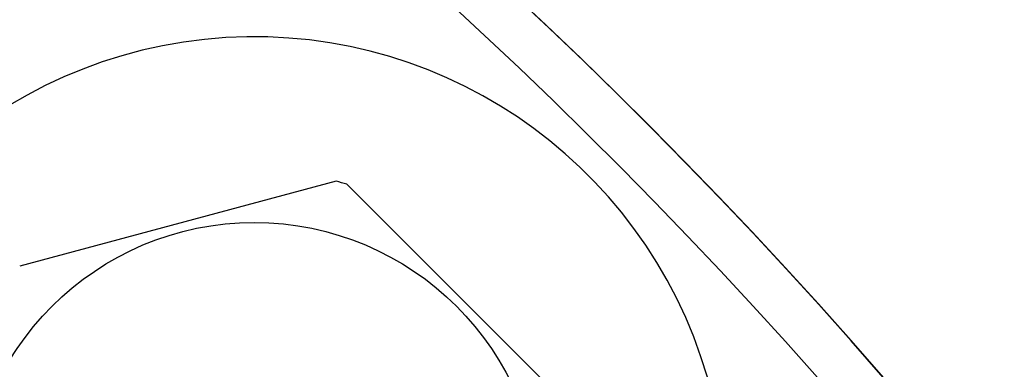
# Model space of a CAD drawing. Header units: inches. Extents: x 15 to 50, y -71 to 91.
# Tile 39 of 49: x 37.27 to 38.835, y 81.877 to 82.433. Entities that reach past the tile are written whole.
import ezdxf

# ---------------------------------------------------------------- set-up
doc = ezdxf.new("R2010")
doc.units = ezdxf.units.IN
doc.header["$LTSCALE"] = 1.21
doc.header["$MEASUREMENT"] = 0
doc.layers.get('0').update_dxf_attribs({"linetype": 'CONTINUOUS'})

msp = doc.modelspace()

# ---------------------------------------------------------------- linework, layer by layer
at = {"color": 7, "linetype": 'Continuous'}
for p, q in [((37.7729, 82.1755), (37.2697, 82.0407)), ((38.1583, 81.8026), (37.7899, 82.171))]:
    msp.add_line(p, q, dxfattribs=at)
for centre, radius in [((28.6042, 76.6165), 14), ((37.6426, 81.6553), 0.4547)]:
    msp.add_circle(centre, radius, dxfattribs=at)
for centre, radius, start, end in [((32.6038, 76.6165), 8, 40.9877, 316.49521), ((32.6042, 76.6165), 8, 40.9877, 179.90109), ((32.6038, 76.6165), 7.9213, 41.48445, 316.16671), ((37.6426, 81.6553), 0.75, 16.1602, 255.8153), ((37.6426, 81.6553), 0.5363, 74.0614, 75.9386)]:
    msp.add_arc(centre, radius, start, end, dxfattribs=at)

doc.saveas('drawing.dxf')
